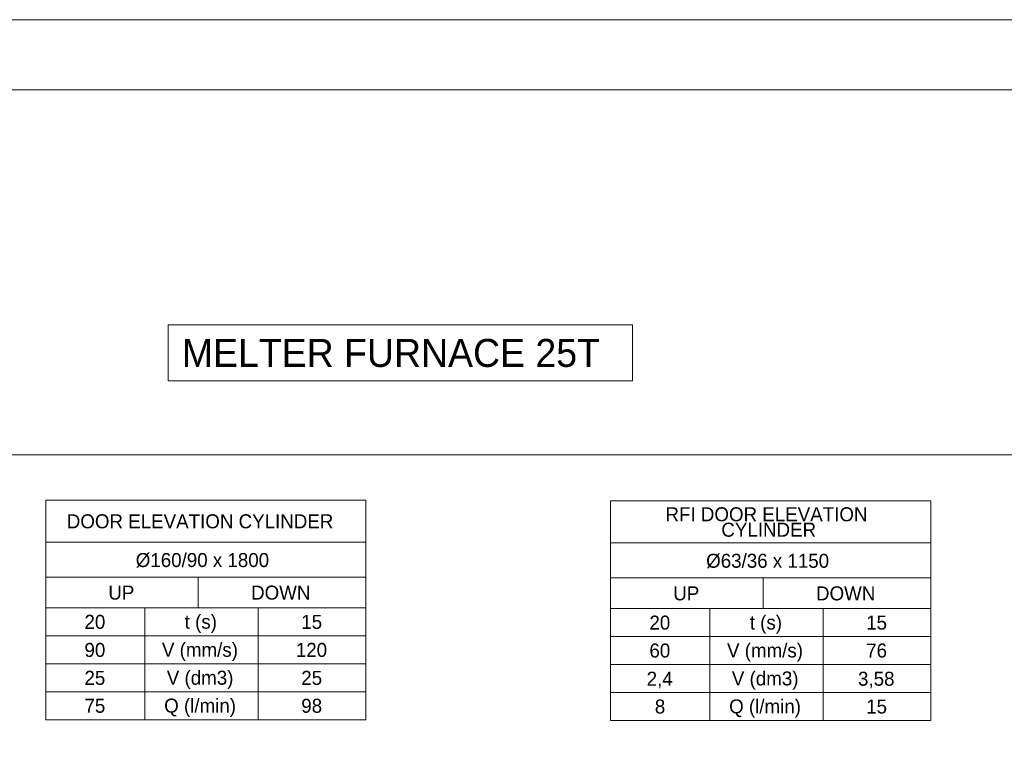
# Model space of a CAD drawing. Header units: millimetres. Extents: x 0 to 203, y 0 to 47.
# Tile 79 of 196: x 9.2 to 14.73, y 42.71 to 46.77. Entities that reach past the tile are written whole.
import ezdxf

# ---------------------------------------------------------------- set-up
doc = ezdxf.new("R2010")
doc.units = ezdxf.units.MM
doc.layers.add('PDF_Geomertry', color=7, linetype='Continuous')
doc.layers.add('PDF_Text', color=7, linetype='Continuous')
doc.styles.add('PDF Arial', font='txt')
doc.styles.add('PDF Arial Bold', font='txt')

msp = doc.modelspace()

# ---------------------------------------------------------------- linework, layer by layer
at = {"layer": 'PDF_Geomertry', "lineweight": 15}
for points in [[(0.0007, 0.0035), (66.2187, 0.0035), (66.2187, 46.7735), (0.0007, 46.7735), (0.0007, 0.0035)], [(1.9696, 0.3971), (65.8251, 0.3971), (65.8251, 46.3799), (1.9696, 46.3799), (1.9696, 0.3971)], [(10.0349, 45.0582), (10.0349, 44.7437), (12.6438, 44.7437), (12.6438, 45.0582), (10.0349, 45.0582)], [(9.3474, 42.8382), (11.1465, 42.8382), (11.1465, 44.0721), (9.3474, 44.0721), (9.3474, 42.8382)], [(12.5215, 42.834), (14.3215, 42.834), (14.3215, 44.0679), (12.5215, 44.0679), (12.5215, 42.834)]]:
    msp.add_lwpolyline(points, close=True, dxfattribs=at)
for points in [[(4.3215, 44.3271), (18.9029, 44.3271)], [(9.3474, 43.836), (11.1465, 43.836)], [(12.5215, 43.8318), (14.3215, 43.8318)], [(9.3474, 43.6396), (11.1465, 43.6396)], [(9.3474, 43.4665), (10.2035, 43.4665), (10.2035, 43.6396)], [(12.5215, 43.636), (14.3215, 43.636)], [(12.5215, 43.4632), (13.3785, 43.4632), (13.3785, 43.636)], [(9.3474, 43.3096), (9.9049, 43.3096), (9.9049, 43.4665)], [(9.3474, 43.1526), (9.9049, 43.1526), (9.9049, 43.3096), (10.5418, 43.3096), (10.5418, 43.4665)], [(10.2035, 43.4665), (11.1465, 43.4665)], [(12.5215, 43.3054), (13.0799, 43.3054), (13.0799, 43.4632)], [(12.5215, 43.1485), (13.0799, 43.1485), (13.0799, 43.3054), (13.716, 43.3054), (13.716, 43.4632)], [(13.3785, 43.4632), (14.3215, 43.4632)], [(9.3474, 42.9951), (9.9049, 42.9951), (9.9049, 43.1526), (10.5418, 43.1526), (10.5418, 43.3096), (11.1465, 43.3096)], [(12.5215, 42.9915), (13.0799, 42.9915), (13.0799, 43.1485), (13.716, 43.1485), (13.716, 43.3054), (14.3215, 43.3054)], [(9.9049, 42.8382), (9.9049, 42.9951), (10.5418, 42.9951), (10.5418, 43.1526), (11.1465, 43.1526)], [(13.0799, 42.834), (13.0799, 42.9915), (13.716, 42.9915), (13.716, 43.1485), (14.3215, 43.1485)], [(10.5418, 42.8382), (10.5418, 42.9951), (11.1465, 42.9951)], [(13.716, 42.834), (13.716, 42.9915), (14.3215, 42.9915)]]:
    msp.add_lwpolyline(points, dxfattribs=at)

# ---------------------------------------------------------------- texts
at = {"layer": 'PDF_Text', "attachment_point": 7}
for s, insert, char_height, style in [('MELTER FURNACE 25T', (10.1126, 44.8194), 0.157282, 'PDF Arial'), ('RFI DOOR ELEVATION', (12.8299, 43.9527), 0.07874, 'PDF Arial'), ('DOOR ELEVATION CYLINDER', (9.466, 43.9132), 0.07874, 'PDF Arial'), ('CYLINDER', (13.1438, 43.866), 0.07874, 'PDF Arial'), ('Ø160/90 x 1800', (9.8535, 43.6936), 0.07874, 'PDF Arial Bold'), ('Ø63/36 x 1150', (13.0585, 43.6894), 0.07874, 'PDF Arial Bold'), ('UP', (9.6993, 43.5124), 0.07874, 'PDF Arial'), ('DOWN', (10.5015, 43.5124), 0.07874, 'PDF Arial'), ('UP', (12.8737, 43.5082), 0.07874, 'PDF Arial'), ('DOWN', (13.6757, 43.5082), 0.07874, 'PDF Arial'), ('20', (9.5654, 43.348), 0.07874, 'PDF Arial'), ('t (s)', (10.1285, 43.3262), 0.07874, 'PDF Arial'), ('15', (10.7835, 43.348), 0.07874, 'PDF Arial'), ('20', (12.7396, 43.3438), 0.07874, 'PDF Arial'), ('t (s)', (13.3035, 43.322), 0.07874, 'PDF Arial'), ('15', (13.9576, 43.3438), 0.07874, 'PDF Arial'), ('90', (9.5654, 43.1902), 0.07874, 'PDF Arial'), ('V (mm/s)', (10.0007, 43.1684), 0.07874, 'PDF Arial'), ('120', (10.7529, 43.1902), 0.07874, 'PDF Arial'), ('60', (12.7396, 43.1869), 0.07874, 'PDF Arial'), ('V (mm/s)', (13.1757, 43.165), 0.07874, 'PDF Arial'), ('76', (13.9576, 43.1869), 0.07874, 'PDF Arial'), ('25', (9.5654, 43.0332), 0.07874, 'PDF Arial'), ('V (dm3)', (10.0279, 43.0114), 0.07874, 'PDF Arial'), ('25', (10.7835, 43.0332), 0.07874, 'PDF Arial'), ('2,4', (12.7243, 43.0148), 0.07874, 'PDF Arial'), ('V (dm3)', (13.2029, 43.0073), 0.07874, 'PDF Arial'), ('3,58', (13.9118, 43.0148), 0.07874, 'PDF Arial'), ('75', (9.5654, 42.8763), 0.07874, 'PDF Arial'), ('Q (l/min)', (10.0132, 42.8545), 0.07874, 'PDF Arial'), ('98', (10.7835, 42.8763), 0.07874, 'PDF Arial'), ('8', (12.7701, 42.8721), 0.0787, 'PDF Arial'), ('Q (l/min)', (13.1876, 42.8503), 0.07874, 'PDF Arial'), ('15', (13.9576, 42.8721), 0.07874, 'PDF Arial')]:
    msp.add_mtext(s, dxfattribs=dict(at, insert=insert, char_height=char_height, style=style))

doc.saveas('drawing.dxf')
